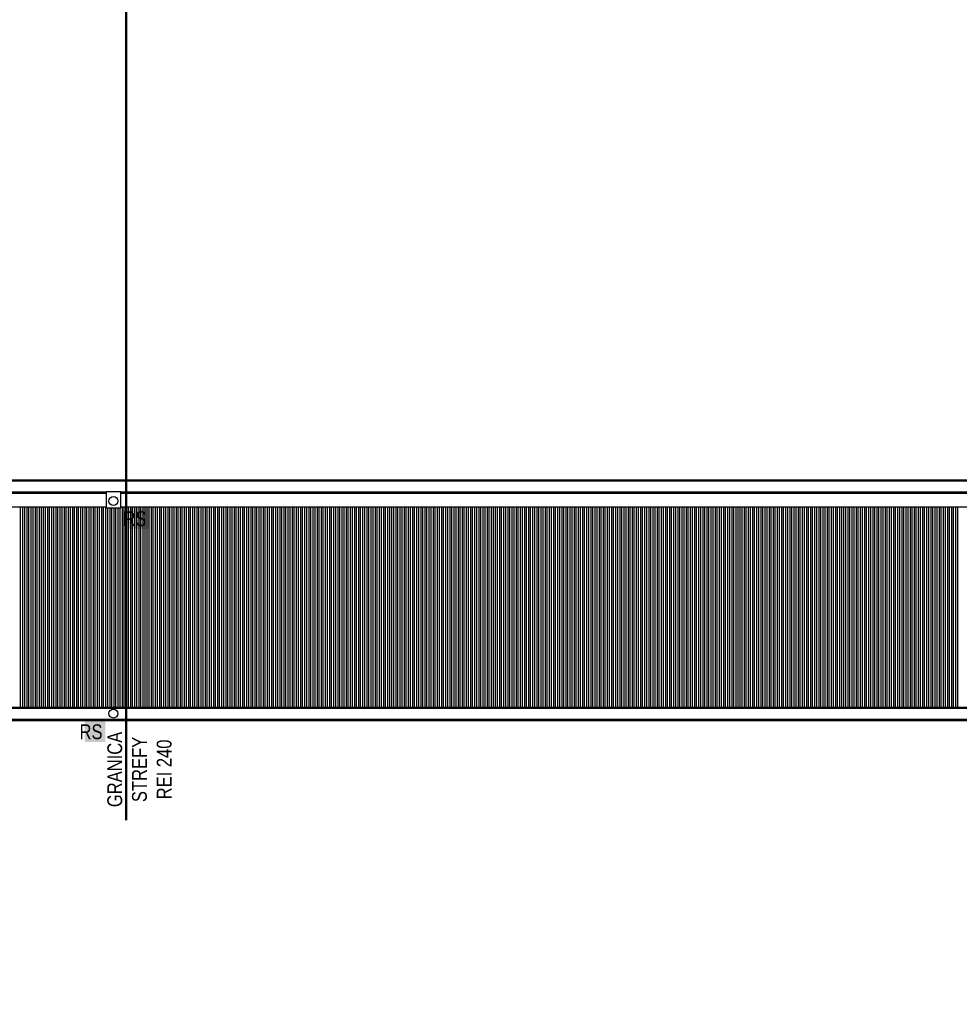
# Model space of a CAD drawing. Header units: millimetres. Extents: x 59331 to 112314, y -16110 to 34390.
# Tile 192 of 198: x 84207 to 85475, y 12169 to 13498. Entities that reach past the tile are written whole.
import ezdxf

# ---------------------------------------------------------------- set-up
doc = ezdxf.new("R2010")
doc.units = ezdxf.units.MM
doc.set_wipeout_variables(frame=1)
doc.linetypes.add('DASHED2', pattern=[0.375, 0.25, -0.125])
doc.layers.get('DEFPOINTS').update_dxf_attribs({"lineweight": 9})
for name, color, linetype in [('_HSA_OPIS', 43, 'Continuous'), ('_HSA_WIDOKOWE', 1, 'Continuous'), ('_HSA_WIDOKOWE_CIENKIE', 8, 'Continuous'), ('_HSA_WYM_100', 141, 'Continuous'), ('_HSA_ŚCIANY_CIENKIE', 2, 'Continuous')]:
    doc.layers.add(name, color=color, linetype=linetype)
doc.layers.add('_HSA_WYDZIELENIA_POŻAROWE_240_MIN', color=7, linetype='DASHED2', true_color=0xab1603)
doc.styles.add('ARIAL_100', font='Arial.ttf', dxfattribs={"width": 0.8, "height": 20})
doc.dimstyles.new('WYM_WEWN_100', dxfattribs={"dimtxt": 20, "dimasz": 2, "dimexe": 10, "dimexo": 0, "dimgap": 4, "dimtad": 1, "dimdec": 1, "dimrnd": 0.1, "dimtxsty": 'ARIAL_100', "dimblk": 'Wym-03', "dimcen": 0, "dimdle": 10, "dimse1": 1, "dimse2": 1, "dimclrt": 256, "dimazin": 2, "dimtfac": 1, "dimtdec": 1, "dimtix": 1, "dimtmove": 2, "dimatfit": 0, "dimfxl": 1, "dimtolj": 1, "dimtzin": 0, "dimarcsym": 0})

# ---------------------------------------------------------------- blocks, each defined once
blk = doc.blocks.new('*U368')
blk.add_wipeout([(-16.7, 0), (0, 0), (0, -10234), (-16.7, -10234)])
for p, q in [((-15, 0), (-15, -10234)), ((0, 0), (0, -10234))]:
    blk.add_line(p, q)
at = {"layer": '_HSA_WIDOKOWE_CIENKIE'}
blk.add_line((-16.7, 0), (-16.7, -10234), dxfattribs=at)
blk = doc.blocks.new('*U367')
blk.add_wipeout([(-16.7, 0), (0, 0), (0, -10264), (-16.7, -10264)])
for p, q in [((-15, 0), (-15, -10264)), ((0, 0), (0, -10264))]:
    blk.add_line(p, q)
at = {"layer": '_HSA_WIDOKOWE_CIENKIE'}
blk.add_line((-16.7, 0), (-16.7, -10264), dxfattribs=at)
blk = doc.blocks.new('A$Cc00aeabc')
blk.add_wipeout([(-21.4, 20), (0, 20), (0, 0), (-21.4, 0)])
blk.add_lwpolyline([(-21.4, 0), (0, 0), (0, 20), (-21.4, 20)], close=True)
at = {"layer": '_HSA_WIDOKOWE'}
blk.add_circle((-9, 10), 6, dxfattribs=at)
blk = doc.blocks.new('Wym-03')
for p, q in [((-4, 0), (4, 0)), ((0, 4), (0, -4))]:
    blk.add_line(p, q)
blk.add_lwpolyline([(-2.83, -2.83, 0.8, 0.8, 0), (2.83, 2.83, 0.05, 0.05, 0)], format="xyseb")
blk = doc.blocks.new('*D507')
at = {"layer": '_HSA_WYM_100', "color": 0, "lineweight": -2, "transparency": 16777216}
blk.add_line((76281.3, 12838.5), (76281.3, 11029.4), dxfattribs=at)
at = {"layer": 'DEFPOINTS', "color": 0, "transparency": 16777216}
for p in [(76431.3, 12840.5), (76281.3, 11027.4), (86739.3, 11027.4)]:
    blk.add_point(p, dxfattribs=at)
at = {"layer": '_HSA_WYM_100', "color": 0, "lineweight": -2, "transparency": 16777216, "xscale": 2, "yscale": 2, "zscale": 2}
for p, rotation in [((76281.3, 12840.5), 90), ((76281.3, 11027.4), 270)]:
    blk.add_blockref('Wym-03', p, dxfattribs=dict(at, rotation=rotation))
at = {"layer": '_HSA_WYM_100', "transparency": 16777216, "insert": (76267.1, 11934), "char_height": 20, "attachment_point": 5, "rotation": 90, "style": 'ARIAL_100'}
blk.add_mtext('\\A1;1813', dxfattribs=at)
blk = doc.blocks.new('*D508')
at = {"layer": '_HSA_WYM_100', "color": 0, "lineweight": -2, "transparency": 16777216}
blk.add_line((76433.3, 10877.4), (86737.3, 10877.4), dxfattribs=at)
at = {"layer": 'DEFPOINTS', "color": 0, "transparency": 16777216}
for p in [(76431.3, 12840.5), (86739.3, 12840.5), (86739.3, 10877.4)]:
    blk.add_point(p, dxfattribs=at)
at = {"layer": '_HSA_WYM_100', "color": 0, "lineweight": -2, "transparency": 16777216, "xscale": 2, "yscale": 2, "zscale": 2, "rotation": 180}
blk.add_blockref('Wym-03', (76431.3, 10877.4), dxfattribs=at)
at = {"layer": '_HSA_WYM_100', "color": 0, "lineweight": -2, "transparency": 16777216, "xscale": 2, "yscale": 2, "zscale": 2}
blk.add_blockref('Wym-03', (86739.3, 10877.4), dxfattribs=at)
at = {"layer": '_HSA_WYM_100', "transparency": 16777216, "insert": (81585.3, 10891.6), "char_height": 20, "attachment_point": 5, "style": 'ARIAL_100'}
blk.add_mtext('\\A1;10308', dxfattribs=at)

msp = doc.modelspace()

# ---------------------------------------------------------------- linework, layer by layer
at = {"layer": '_HSA_WIDOKOWE', "ltscale": 0.5}
msp.add_line((76475.33, 12840.53), (86739.33, 12840.53), dxfattribs=at)
at = {"layer": '_HSA_WIDOKOWE_CIENKIE'}
for p, q in [((84207.81, 12570.04), (84207.81, 12840.53)), ((84210.96, 12570.04), (84210.96, 12840.53)), ((84213.41, 12570.04), (84213.41, 12840.53)), ((84216.55, 12570.04), (84216.55, 12840.53)), ((84219.01, 12570.04), (84219.01, 12840.53)), ((84222.15, 12570.04), (84222.15, 12840.53)), ((84224.61, 12570.04), (84224.61, 12840.53)), ((84227.75, 12570.04), (84227.75, 12840.53)), ((84230.21, 12570.04), (84230.21, 12840.53)), ((84233.35, 12570.04), (84233.35, 12840.53)), ((84235.81, 12570.04), (84235.81, 12840.53)), ((84238.95, 12570.04), (84238.95, 12840.53)), ((84241.41, 12570.04), (84241.41, 12840.53)), ((84244.55, 12570.04), (84244.55, 12840.53)), ((84247.01, 12570.04), (84247.01, 12840.53)), ((84250.15, 12570.04), (84250.15, 12840.53)), ((84252.6, 12570.04), (84252.6, 12840.53)), ((84255.75, 12570.04), (84255.75, 12840.53)), ((84258.2, 12570.04), (84258.2, 12840.53)), ((84261.35, 12570.04), (84261.35, 12840.53)), ((84263.8, 12570.04), (84263.8, 12840.53)), ((84266.95, 12570.04), (84266.95, 12840.53)), ((84269.4, 12570.04), (84269.4, 12840.53)), ((84272.55, 12570.04), (84272.55, 12840.53)), ((84275, 12570.04), (84275, 12840.53)), ((84278.15, 12570.04), (84278.15, 12840.53)), ((84280.6, 12570.04), (84280.6, 12840.53)), ((84283.74, 12570.04), (84283.74, 12840.53)), ((84286.2, 12570.04), (84286.2, 12840.53)), ((84289.34, 12570.04), (84289.34, 12840.53)), ((84291.8, 12570.04), (84291.8, 12840.53)), ((84294.94, 12570.04), (84294.94, 12840.53)), ((84297.4, 12570.04), (84297.4, 12840.53)), ((84300.54, 12570.04), (84300.54, 12840.53)), ((84303, 12570.04), (84303, 12840.53)), ((84306.14, 12570.04), (84306.14, 12840.53)), ((84308.6, 12570.04), (84308.6, 12840.53)), ((84311.74, 12570.04), (84311.74, 12840.53)), ((84314.2, 12570.04), (84314.2, 12840.53)), ((84317.34, 12570.04), (84317.34, 12840.53)), ((84319.79, 12570.04), (84319.79, 12840.53)), ((84322.94, 12570.04), (84322.94, 12840.53)), ((84325.39, 12570.04), (84325.39, 12840.53)), ((84328.54, 12570.04), (84328.54, 12840.53)), ((84330.99, 12570.04), (84330.99, 12840.53)), ((84334.14, 12570.04), (84334.14, 12840.53)), ((84336.59, 12570.04), (84336.59, 12840.53)), ((84339.74, 12570.04), (84339.74, 12840.53)), ((84342.19, 12570.04), (84342.19, 12840.53)), ((84345.34, 12570.04), (84345.34, 12840.53)), ((84347.79, 12570.04), (84347.79, 12840.53)), ((84350.93, 12570.04), (84350.93, 12840.53)), ((84353.39, 12570.04), (84353.39, 12840.53)), ((84356.53, 12570.04), (84356.53, 12840.53)), ((84358.99, 12570.04), (84358.99, 12840.53)), ((84362.13, 12570.04), (84362.13, 12840.53)), ((84364.59, 12570.04), (84364.59, 12840.53)), ((84367.73, 12570.04), (84367.73, 12840.53)), ((84370.19, 12570.04), (84370.19, 12840.53)), ((84373.33, 12570.04), (84373.33, 12840.53)), ((84375.79, 12570.04), (84375.79, 12840.53)), ((84378.93, 12570.04), (84378.93, 12840.53)), ((84381.39, 12570.04), (84381.39, 12840.53)), ((84384.53, 12570.04), (84384.53, 12840.53)), ((84386.98, 12570.04), (84386.98, 12840.53)), ((84390.13, 12570.04), (84390.13, 12840.53)), ((84392.58, 12570.04), (84392.58, 12840.53)), ((84395.73, 12570.04), (84395.73, 12840.53)), ((84398.18, 12570.04), (84398.18, 12840.53)), ((84401.33, 12570.04), (84401.33, 12840.53)), ((84403.78, 12570.04), (84403.78, 12840.53)), ((84406.93, 12570.04), (84406.93, 12840.53)), ((84409.38, 12570.04), (84409.38, 12840.53)), ((84412.52, 12570.04), (84412.52, 12840.53)), ((84414.98, 12570.04), (84414.98, 12840.53)), ((84418.12, 12570.04), (84418.12, 12840.53)), ((84420.58, 12570.04), (84420.58, 12840.53)), ((84423.72, 12570.04), (84423.72, 12840.53)), ((84426.18, 12570.04), (84426.18, 12840.53)), ((84429.32, 12570.04), (84429.32, 12840.53)), ((84431.78, 12570.04), (84431.78, 12840.53)), ((84434.92, 12570.04), (84434.92, 12840.53)), ((84437.38, 12570.04), (84437.38, 12840.53)), ((84440.52, 12570.04), (84440.52, 12840.53)), ((84442.98, 12570.04), (84442.98, 12840.53)), ((84446.12, 12570.04), (84446.12, 12840.53)), ((84448.58, 12570.04), (84448.58, 12840.53)), ((84451.72, 12570.04), (84451.72, 12840.53)), ((84454.17, 12570.04), (84454.17, 12840.53)), ((84457.32, 12570.04), (84457.32, 12840.53)), ((84459.77, 12570.04), (84459.77, 12840.53)), ((84462.92, 12570.04), (84462.92, 12840.53)), ((84465.37, 12570.04), (84465.37, 12840.53)), ((84468.52, 12570.04), (84468.52, 12840.53)), ((84470.97, 12570.04), (84470.97, 12840.53)), ((84474.12, 12570.04), (84474.12, 12840.53)), ((84476.57, 12570.04), (84476.57, 12840.53)), ((84479.71, 12570.04), (84479.71, 12840.53)), ((84482.17, 12570.04), (84482.17, 12840.53)), ((84485.31, 12570.04), (84485.31, 12840.53)), ((84487.77, 12570.04), (84487.77, 12840.53)), ((84490.91, 12570.04), (84490.91, 12840.53)), ((84493.37, 12570.04), (84493.37, 12840.53)), ((84496.51, 12570.04), (84496.51, 12840.53)), ((84498.97, 12570.04), (84498.97, 12840.53)), ((84502.11, 12570.04), (84502.11, 12840.53)), ((84504.57, 12570.04), (84504.57, 12840.53)), ((84507.71, 12570.04), (84507.71, 12840.53)), ((84510.17, 12570.04), (84510.17, 12840.53)), ((84513.31, 12570.04), (84513.31, 12840.53)), ((84515.77, 12570.04), (84515.77, 12840.53)), ((84518.91, 12570.04), (84518.91, 12840.53)), ((84521.36, 12570.04), (84521.36, 12840.53)), ((84524.51, 12570.04), (84524.51, 12840.53)), ((84526.96, 12570.04), (84526.96, 12840.53)), ((84530.11, 12570.04), (84530.11, 12840.53)), ((84532.56, 12570.04), (84532.56, 12840.53)), ((84535.71, 12570.04), (84535.71, 12840.53)), ((84538.16, 12570.04), (84538.16, 12840.53)), ((84541.31, 12570.04), (84541.31, 12840.53)), ((84543.76, 12570.04), (84543.76, 12840.53)), ((84546.9, 12570.04), (84546.9, 12840.53)), ((84549.36, 12570.04), (84549.36, 12840.53)), ((84552.5, 12570.04), (84552.5, 12840.53)), ((84554.96, 12570.04), (84554.96, 12840.53)), ((84558.1, 12570.04), (84558.1, 12840.53)), ((84560.56, 12570.04), (84560.56, 12840.53)), ((84563.7, 12570.04), (84563.7, 12840.53)), ((84566.16, 12570.04), (84566.16, 12840.53)), ((84569.3, 12570.04), (84569.3, 12840.53)), ((84571.76, 12570.04), (84571.76, 12840.53)), ((84574.9, 12570.04), (84574.9, 12840.53)), ((84577.36, 12570.04), (84577.36, 12840.53)), ((84580.5, 12570.04), (84580.5, 12840.53)), ((84582.96, 12570.04), (84582.96, 12840.53)), ((84586.1, 12570.04), (84586.1, 12840.53)), ((84588.55, 12570.04), (84588.55, 12840.53)), ((84591.7, 12570.04), (84591.7, 12840.53)), ((84594.15, 12570.04), (84594.15, 12840.53)), ((84597.3, 12570.04), (84597.3, 12840.53)), ((84599.75, 12570.04), (84599.75, 12840.53)), ((84602.9, 12570.04), (84602.9, 12840.53)), ((84605.35, 12570.04), (84605.35, 12840.53)), ((84608.5, 12570.04), (84608.5, 12840.53)), ((84610.95, 12570.04), (84610.95, 12840.53)), ((84614.09, 12570.04), (84614.09, 12840.53)), ((84616.55, 12570.04), (84616.55, 12840.53)), ((84619.69, 12570.04), (84619.69, 12840.53)), ((84622.15, 12570.04), (84622.15, 12840.53)), ((84625.29, 12570.04), (84625.29, 12840.53)), ((84627.75, 12570.04), (84627.75, 12840.53)), ((84630.89, 12570.04), (84630.89, 12840.53)), ((84633.35, 12570.04), (84633.35, 12840.53)), ((84636.49, 12570.04), (84636.49, 12840.53)), ((84638.95, 12570.04), (84638.95, 12840.53)), ((84642.09, 12570.04), (84642.09, 12840.53)), ((84644.55, 12570.04), (84644.55, 12840.53)), ((84647.69, 12570.04), (84647.69, 12840.53)), ((84650.15, 12570.04), (84650.15, 12840.53)), ((84653.29, 12570.04), (84653.29, 12840.53)), ((84655.74, 12570.04), (84655.74, 12840.53)), ((84658.89, 12570.04), (84658.89, 12840.53)), ((84661.34, 12570.04), (84661.34, 12840.53)), ((84664.49, 12570.04), (84664.49, 12840.53)), ((84666.94, 12570.04), (84666.94, 12840.53)), ((84670.09, 12570.04), (84670.09, 12840.53)), ((84672.54, 12570.04), (84672.54, 12840.53)), ((84675.69, 12570.04), (84675.69, 12840.53)), ((84678.14, 12570.04), (84678.14, 12840.53)), ((84681.28, 12570.04), (84681.28, 12840.53)), ((84683.74, 12570.04), (84683.74, 12840.53)), ((84686.88, 12570.04), (84686.88, 12840.53)), ((84689.34, 12570.04), (84689.34, 12840.53)), ((84692.48, 12570.04), (84692.48, 12840.53)), ((84694.94, 12570.04), (84694.94, 12840.53)), ((84698.08, 12570.04), (84698.08, 12840.53)), ((84700.54, 12570.04), (84700.54, 12840.53)), ((84703.68, 12570.04), (84703.68, 12840.53)), ((84706.14, 12570.04), (84706.14, 12840.53)), ((84709.28, 12570.04), (84709.28, 12840.53)), ((84711.74, 12570.04), (84711.74, 12840.53)), ((84714.88, 12570.04), (84714.88, 12840.53)), ((84717.34, 12570.04), (84717.34, 12840.53)), ((84720.48, 12570.04), (84720.48, 12840.53)), ((84722.93, 12570.04), (84722.93, 12840.53)), ((84726.08, 12570.04), (84726.08, 12840.53)), ((84728.53, 12570.04), (84728.53, 12840.53)), ((84731.68, 12570.04), (84731.68, 12840.53)), ((84734.13, 12570.04), (84734.13, 12840.53)), ((84737.28, 12570.04), (84737.28, 12840.53)), ((84739.73, 12570.04), (84739.73, 12840.53)), ((84742.88, 12570.04), (84742.88, 12840.53)), ((84745.33, 12570.04), (84745.33, 12840.53)), ((84748.47, 12570.04), (84748.47, 12840.53)), ((84750.93, 12570.04), (84750.93, 12840.53)), ((84754.07, 12570.04), (84754.07, 12840.53)), ((84756.53, 12570.04), (84756.53, 12840.53)), ((84759.67, 12570.04), (84759.67, 12840.53)), ((84762.13, 12570.04), (84762.13, 12840.53)), ((84765.27, 12570.04), (84765.27, 12840.53)), ((84767.73, 12570.04), (84767.73, 12840.53)), ((84770.87, 12570.04), (84770.87, 12840.53)), ((84773.33, 12570.04), (84773.33, 12840.53)), ((84776.47, 12570.04), (84776.47, 12840.53)), ((84778.93, 12570.04), (84778.93, 12840.53)), ((84782.07, 12570.04), (84782.07, 12840.53)), ((84784.52, 12570.04), (84784.52, 12840.53)), ((84787.67, 12570.04), (84787.67, 12840.53)), ((84790.12, 12570.04), (84790.12, 12840.53)), ((84793.27, 12570.04), (84793.27, 12840.53)), ((84795.72, 12570.04), (84795.72, 12840.53)), ((84798.87, 12570.04), (84798.87, 12840.53)), ((84801.32, 12570.04), (84801.32, 12840.53)), ((84804.47, 12570.04), (84804.47, 12840.53)), ((84806.92, 12570.04), (84806.92, 12840.53)), ((84810.07, 12570.04), (84810.07, 12840.53)), ((84812.52, 12570.04), (84812.52, 12840.53)), ((84815.66, 12570.04), (84815.66, 12840.53)), ((84818.12, 12570.04), (84818.12, 12840.53)), ((84821.26, 12570.04), (84821.26, 12840.53)), ((84823.72, 12570.04), (84823.72, 12840.53)), ((84826.86, 12570.04), (84826.86, 12840.53)), ((84829.32, 12570.04), (84829.32, 12840.53)), ((84832.46, 12570.04), (84832.46, 12840.53)), ((84834.92, 12570.04), (84834.92, 12840.53)), ((84838.06, 12570.04), (84838.06, 12840.53)), ((84840.52, 12570.04), (84840.52, 12840.53)), ((84843.66, 12570.04), (84843.66, 12840.53)), ((84846.12, 12570.04), (84846.12, 12840.53)), ((84849.26, 12570.04), (84849.26, 12840.53)), ((84851.71, 12570.04), (84851.71, 12840.53)), ((84854.86, 12570.04), (84854.86, 12840.53)), ((84857.31, 12570.04), (84857.31, 12840.53)), ((84860.46, 12570.04), (84860.46, 12840.53)), ((84862.91, 12570.04), (84862.91, 12840.53)), ((84866.06, 12570.04), (84866.06, 12840.53)), ((84868.51, 12570.04), (84868.51, 12840.53)), ((84871.66, 12570.04), (84871.66, 12840.53)), ((84874.11, 12570.04), (84874.11, 12840.53)), ((84877.26, 12570.04), (84877.26, 12840.53)), ((84879.71, 12570.04), (84879.71, 12840.53)), ((84882.85, 12570.04), (84882.85, 12840.53)), ((84885.31, 12570.04), (84885.31, 12840.53)), ((84888.45, 12570.04), (84888.45, 12840.53)), ((84890.91, 12570.04), (84890.91, 12840.53)), ((84894.05, 12570.04), (84894.05, 12840.53)), ((84896.51, 12570.04), (84896.51, 12840.53)), ((84899.65, 12570.04), (84899.65, 12840.53)), ((84902.11, 12570.04), (84902.11, 12840.53)), ((84905.25, 12570.04), (84905.25, 12840.53)), ((84907.71, 12570.04), (84907.71, 12840.53)), ((84910.85, 12570.04), (84910.85, 12840.53)), ((84913.31, 12570.04), (84913.31, 12840.53)), ((84916.45, 12570.04), (84916.45, 12840.53)), ((84918.9, 12570.04), (84918.9, 12840.53)), ((84922.05, 12570.04), (84922.05, 12840.53)), ((84924.5, 12570.04), (84924.5, 12840.53)), ((84927.65, 12570.04), (84927.65, 12840.53)), ((84930.1, 12570.04), (84930.1, 12840.53)), ((84933.25, 12570.04), (84933.25, 12840.53)), ((84935.7, 12570.04), (84935.7, 12840.53)), ((84938.85, 12570.04), (84938.85, 12840.53)), ((84941.3, 12570.04), (84941.3, 12840.53)), ((84944.45, 12570.04), (84944.45, 12840.53)), ((84946.9, 12570.04), (84946.9, 12840.53)), ((84950.04, 12570.04), (84950.04, 12840.53)), ((84952.5, 12570.04), (84952.5, 12840.53)), ((84955.64, 12570.04), (84955.64, 12840.53)), ((84958.1, 12570.04), (84958.1, 12840.53)), ((84961.24, 12570.04), (84961.24, 12840.53)), ((84963.7, 12570.04), (84963.7, 12840.53)), ((84966.84, 12570.04), (84966.84, 12840.53)), ((84969.3, 12570.04), (84969.3, 12840.53)), ((84972.44, 12570.04), (84972.44, 12840.53)), ((84974.9, 12570.04), (84974.9, 12840.53)), ((84978.04, 12570.04), (84978.04, 12840.53)), ((84980.5, 12570.04), (84980.5, 12840.53)), ((84983.64, 12570.04), (84983.64, 12840.53)), ((84986.09, 12570.04), (84986.09, 12840.53)), ((84989.24, 12570.04), (84989.24, 12840.53)), ((84991.69, 12570.04), (84991.69, 12840.53)), ((84994.84, 12570.04), (84994.84, 12840.53)), ((84997.29, 12570.04), (84997.29, 12840.53)), ((85000.44, 12570.04), (85000.44, 12840.53)), ((85002.89, 12570.04), (85002.89, 12840.53)), ((85006.04, 12570.04), (85006.04, 12840.53)), ((85008.49, 12570.04), (85008.49, 12840.53)), ((85011.64, 12570.04), (85011.64, 12840.53)), ((85014.09, 12570.04), (85014.09, 12840.53)), ((85017.23, 12570.04), (85017.23, 12840.53)), ((85019.69, 12570.04), (85019.69, 12840.53)), ((85022.83, 12570.04), (85022.83, 12840.53)), ((85025.29, 12570.04), (85025.29, 12840.53)), ((85028.43, 12570.04), (85028.43, 12840.53)), ((85030.89, 12570.04), (85030.89, 12840.53)), ((85034.03, 12570.04), (85034.03, 12840.53)), ((85036.49, 12570.04), (85036.49, 12840.53)), ((85039.63, 12570.04), (85039.63, 12840.53)), ((85042.09, 12570.04), (85042.09, 12840.53)), ((85045.23, 12570.04), (85045.23, 12840.53)), ((85047.69, 12570.04), (85047.69, 12840.53)), ((85050.83, 12570.04), (85050.83, 12840.53)), ((85053.28, 12570.04), (85053.28, 12840.53)), ((85056.43, 12570.04), (85056.43, 12840.53)), ((85058.88, 12570.04), (85058.88, 12840.53)), ((85062.03, 12570.04), (85062.03, 12840.53)), ((85064.48, 12570.04), (85064.48, 12840.53)), ((85067.63, 12570.04), (85067.63, 12840.53)), ((85070.08, 12570.04), (85070.08, 12840.53)), ((85073.23, 12570.04), (85073.23, 12840.53)), ((85075.68, 12570.04), (85075.68, 12840.53)), ((85078.83, 12570.04), (85078.83, 12840.53)), ((85081.28, 12570.04), (85081.28, 12840.53)), ((85084.42, 12570.04), (85084.42, 12840.53)), ((85086.88, 12570.04), (85086.88, 12840.53)), ((85090.02, 12570.04), (85090.02, 12840.53)), ((85092.48, 12570.04), (85092.48, 12840.53)), ((85095.62, 12570.04), (85095.62, 12840.53)), ((85098.08, 12570.04), (85098.08, 12840.53)), ((85101.22, 12570.04), (85101.22, 12840.53)), ((85103.68, 12570.04), (85103.68, 12840.53)), ((85106.82, 12570.04), (85106.82, 12840.53)), ((85109.28, 12570.04), (85109.28, 12840.53)), ((85112.42, 12570.04), (85112.42, 12840.53)), ((85114.88, 12570.04), (85114.88, 12840.53)), ((85118.02, 12570.04), (85118.02, 12840.53)), ((85120.47, 12570.04), (85120.47, 12840.53)), ((85123.62, 12570.04), (85123.62, 12840.53)), ((85126.07, 12570.04), (85126.07, 12840.53)), ((85129.22, 12570.04), (85129.22, 12840.53)), ((85131.67, 12570.04), (85131.67, 12840.53)), ((85134.82, 12570.04), (85134.82, 12840.53)), ((85137.27, 12570.04), (85137.27, 12840.53)), ((85140.42, 12570.04), (85140.42, 12840.53)), ((85142.87, 12570.04), (85142.87, 12840.53)), ((85146.02, 12570.04), (85146.02, 12840.53)), ((85148.47, 12570.04), (85148.47, 12840.53)), ((85151.61, 12570.04), (85151.61, 12840.53)), ((85154.07, 12570.04), (85154.07, 12840.53)), ((85157.21, 12570.04), (85157.21, 12840.53)), ((85159.67, 12570.04), (85159.67, 12840.53)), ((85162.81, 12570.04), (85162.81, 12840.53)), ((85165.27, 12570.04), (85165.27, 12840.53)), ((85168.41, 12570.04), (85168.41, 12840.53)), ((85170.87, 12570.04), (85170.87, 12840.53)), ((85174.01, 12570.04), (85174.01, 12840.53)), ((85176.47, 12570.04), (85176.47, 12840.53)), ((85179.61, 12570.04), (85179.61, 12840.53)), ((85182.07, 12570.04), (85182.07, 12840.53)), ((85185.21, 12570.04), (85185.21, 12840.53)), ((85187.66, 12570.04), (85187.66, 12840.53)), ((85190.81, 12570.04), (85190.81, 12840.53)), ((85193.26, 12570.04), (85193.26, 12840.53)), ((85196.41, 12570.04), (85196.41, 12840.53)), ((85198.86, 12570.04), (85198.86, 12840.53)), ((85202.01, 12570.04), (85202.01, 12840.53)), ((85204.46, 12570.04), (85204.46, 12840.53)), ((85207.61, 12570.04), (85207.61, 12840.53)), ((85210.06, 12570.04), (85210.06, 12840.53)), ((85213.21, 12570.04), (85213.21, 12840.53)), ((85215.66, 12570.04), (85215.66, 12840.53)), ((85218.8, 12570.04), (85218.8, 12840.53)), ((85221.26, 12570.04), (85221.26, 12840.53)), ((85224.4, 12570.04), (85224.4, 12840.53)), ((85226.86, 12570.04), (85226.86, 12840.53)), ((85230, 12570.04), (85230, 12840.53)), ((85232.46, 12570.04), (85232.46, 12840.53)), ((85235.6, 12570.04), (85235.6, 12840.53)), ((85238.06, 12570.04), (85238.06, 12840.53)), ((85241.2, 12570.04), (85241.2, 12840.53)), ((85243.66, 12570.04), (85243.66, 12840.53)), ((85246.8, 12570.04), (85246.8, 12840.53)), ((85249.26, 12570.04), (85249.26, 12840.53)), ((85252.4, 12570.04), (85252.4, 12840.53)), ((85254.85, 12570.04), (85254.85, 12840.53)), ((85258, 12570.04), (85258, 12840.53)), ((85260.45, 12570.04), (85260.45, 12840.53)), ((85263.6, 12570.04), (85263.6, 12840.53)), ((85266.05, 12570.04), (85266.05, 12840.53)), ((85269.2, 12570.04), (85269.2, 12840.53)), ((85271.65, 12570.04), (85271.65, 12840.53)), ((85274.8, 12570.04), (85274.8, 12840.53)), ((85277.25, 12570.04), (85277.25, 12840.53)), ((85280.4, 12570.04), (85280.4, 12840.53)), ((85282.85, 12570.04), (85282.85, 12840.53)), ((85285.99, 12570.04), (85285.99, 12840.53)), ((85288.45, 12570.04), (85288.45, 12840.53)), ((85291.59, 12570.04), (85291.59, 12840.53)), ((85294.05, 12570.04), (85294.05, 12840.53)), ((85297.19, 12570.04), (85297.19, 12840.53)), ((85299.65, 12570.04), (85299.65, 12840.53)), ((85302.79, 12570.04), (85302.79, 12840.53)), ((85305.25, 12570.04), (85305.25, 12840.53)), ((85308.39, 12570.04), (85308.39, 12840.53)), ((85310.85, 12570.04), (85310.85, 12840.53)), ((85313.99, 12570.04), (85313.99, 12840.53)), ((85316.45, 12570.04), (85316.45, 12840.53)), ((85319.59, 12570.04), (85319.59, 12840.53)), ((85322.04, 12570.04), (85322.04, 12840.53)), ((85325.19, 12570.04), (85325.19, 12840.53)), ((85327.64, 12570.04), (85327.64, 12840.53)), ((85330.79, 12570.04), (85330.79, 12840.53)), ((85333.24, 12570.04), (85333.24, 12840.53)), ((85336.39, 12570.04), (85336.39, 12840.53)), ((85338.84, 12570.04), (85338.84, 12840.53)), ((85341.99, 12570.04), (85341.99, 12840.53)), ((85344.44, 12570.04), (85344.44, 12840.53)), ((85347.59, 12570.04), (85347.59, 12840.53)), ((85350.04, 12570.04), (85350.04, 12840.53)), ((85353.18, 12570.04), (85353.18, 12840.53)), ((85355.64, 12570.04), (85355.64, 12840.53)), ((85358.78, 12570.04), (85358.78, 12840.53)), ((85361.24, 12570.04), (85361.24, 12840.53)), ((85364.38, 12570.04), (85364.38, 12840.53)), ((85366.84, 12570.04), (85366.84, 12840.53)), ((85369.98, 12570.04), (85369.98, 12840.53)), ((85372.44, 12570.04), (85372.44, 12840.53)), ((85375.58, 12570.04), (85375.58, 12840.53)), ((85378.04, 12570.04), (85378.04, 12840.53)), ((85381.18, 12570.04), (85381.18, 12840.53)), ((85383.64, 12570.04), (85383.64, 12840.53)), ((85386.78, 12570.04), (85386.78, 12840.53)), ((85389.23, 12570.04), (85389.23, 12840.53)), ((85392.38, 12570.04), (85392.38, 12840.53)), ((85394.83, 12570.04), (85394.83, 12840.53)), ((85397.98, 12570.04), (85397.98, 12840.53)), ((85400.43, 12570.04), (85400.43, 12840.53)), ((85403.58, 12570.04), (85403.58, 12840.53)), ((85406.03, 12570.04), (85406.03, 12840.53)), ((85409.18, 12570.04), (85409.18, 12840.53)), ((85411.63, 12570.04), (85411.63, 12840.53)), ((85414.78, 12570.04), (85414.78, 12840.53)), ((85417.23, 12570.04), (85417.23, 12840.53)), ((85420.37, 12570.04), (85420.37, 12840.53)), ((85422.83, 12570.04), (85422.83, 12840.53)), ((85425.97, 12570.04), (85425.97, 12840.53)), ((85428.43, 12570.04), (85428.43, 12840.53)), ((85431.57, 12570.04), (85431.57, 12840.53)), ((85434.03, 12570.04), (85434.03, 12840.53)), ((85437.17, 12570.04), (85437.17, 12840.53)), ((85439.63, 12570.04), (85439.63, 12840.53)), ((85442.77, 12570.04), (85442.77, 12840.53)), ((85445.23, 12570.04), (85445.23, 12840.53)), ((85448.37, 12570.04), (85448.37, 12840.53)), ((85450.83, 12570.04), (85450.83, 12840.53)), ((85453.97, 12570.04), (85453.97, 12840.53)), ((85456.42, 12570.04), (85456.42, 12840.53)), ((85459.57, 12570.04), (85459.57, 12840.53)), ((85462.02, 12570.04), (85462.02, 12840.53)), ((85465.17, 12570.04), (85465.17, 12840.53)), ((85467.62, 12570.04), (85467.62, 12840.53)), ((85470.77, 12570.04), (85470.77, 12840.53)), ((85473.22, 12570.04), (85473.22, 12840.53))]:
    msp.add_line(p, q, dxfattribs=at)

# ---------------------------------------------------------------- block references
at = {"layer": '_HSA_WIDOKOWE', "rotation": 90.00000000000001}
msp.add_blockref('*U367', (76475.33, 12875.59), dxfattribs=at)

# ---------------------------------------------------------------- texts
at = {"layer": '_HSA_OPIS', "insert": (84377.68, 12834.39), "char_height": 20, "attachment_point": 3, "style": 'ARIAL_100', "bg_fill": 1, "box_fill_scale": 1.2, "bg_fill_color": 256, "bg_fill_true_color": 16777214, "bg_fill_transparency": 0}
msp.add_mtext_dynamic_manual_height_columns('RS', width=20, gutter_width=15, heights=[0], dxfattribs=at)
at = {"layer": '_HSA_WYDZIELENIA_POŻAROWE_240_MIN', "insert": (84324.93, 12386.37), "char_height": 20, "width": 198.9867, "attachment_point": 1, "rotation": 90, "style": 'ARIAL_100'}
msp.add_mtext('\\pxqc;GRANICA\\PSTREFY\\PREI 240', dxfattribs=at)

# ---------------------------------------------------------------- next in the draw order: linework, layer by layer
at = {"layer": '_HSA_ŚCIANY_CIENKIE', "ltscale": 10}
msp.add_line((86739.33, 12876.59), (76475.33, 12876.59), dxfattribs=at)

# ---------------------------------------------------------------- next in the draw order: block references
at = {"layer": '_HSA_WIDOKOWE', "rotation": 90.00000000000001}
msp.add_blockref('*U368', (76505.33, 12568.81), dxfattribs=at)

# ---------------------------------------------------------------- next in the draw order: linework, layer by layer
at = {"layer": '_HSA_WIDOKOWE'}
msp.add_circle((84333.14, 12561.31), 6, dxfattribs=at)
at = {"layer": '_HSA_ŚCIANY_CIENKIE', "ltscale": 10}
msp.add_lwpolyline([(76505.33, 12840.53), (76505.33, 12570.04), (86739.33, 12570.04)], dxfattribs=at)

# ---------------------------------------------------------------- next in the draw order: texts
at = {"layer": '_HSA_OPIS', "insert": (84318.41, 12546.74), "char_height": 20, "attachment_point": 3, "style": 'ARIAL_100', "bg_fill": 1, "box_fill_scale": 1.2, "bg_fill_color": 256, "bg_fill_true_color": 16777214, "bg_fill_transparency": 0}
msp.add_mtext_dynamic_manual_height_columns('RS', width=20, gutter_width=15, heights=[0], dxfattribs=at)

# ---------------------------------------------------------------- next in the draw order: block references
at = {"layer": '_HSA_WIDOKOWE_CIENKIE', "ltscale": 10, "rotation": 270}
msp.add_blockref('A$Cc00aeabc', (84323.14, 12839.22), dxfattribs=at)

# ---------------------------------------------------------------- next in the draw order: linework, layer by layer
at = {"layer": '_HSA_WYDZIELENIA_POŻAROWE_240_MIN', "ltscale": 50, "const_width": 3}
msp.add_lwpolyline([(84350.33, 14903.53), (84350.33, 12417.11)], dxfattribs=at)

# ---------------------------------------------------------------- next in the draw order: dimensions: what is measured, and where the dimension line sits
at = {"layer": '_HSA_WYM_100'}
dim = msp.add_linear_dim(base=(76281.33, 11027.42), p1=(76431.33, 12840.53), p2=(86739.33, 11027.42), angle=90, dimstyle='WYM_WEWN_100', override={"dimrnd": 0.5}, dxfattribs=at)
dim.commit()
dim.dimension.update_dxf_attribs({"geometry": '*D507', "text_midpoint": (76267.11, 11933.98)})
dim = msp.add_aligned_dim(p1=(76431.33, 12840.53), p2=(86739.33, 12840.53), distance=-1963.1, dimstyle='WYM_WEWN_100', override={"dimrnd": 0.5}, dxfattribs=at)
dim.commit()
dim.dimension.update_dxf_attribs({"geometry": '*D508', "text_midpoint": (81585.33, 10891.64)})

doc.saveas('drawing.dxf')
